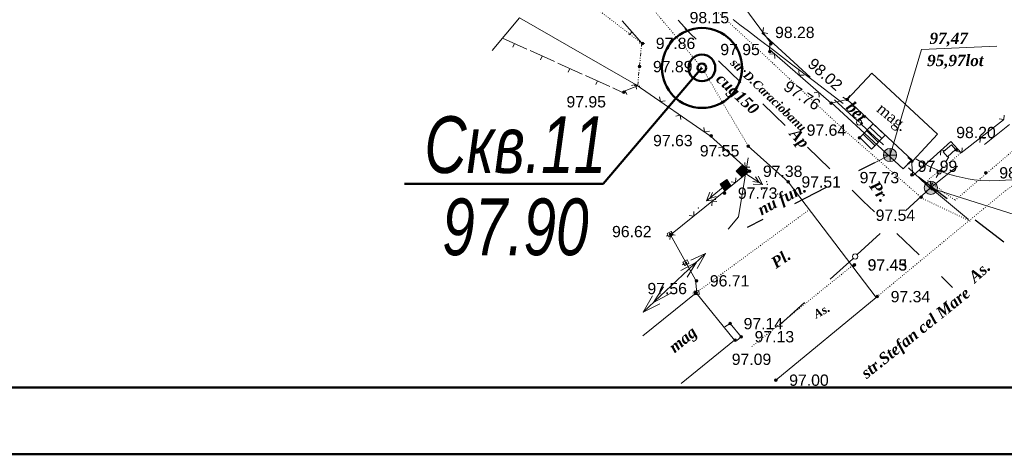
# Model space of a CAD drawing. Header units: millimetres. Extents: x 9396 to 25236, y 15106 to 31102.
# Tile 81 of 256: x 11899 to 12046, y 15486 to 15551. Entities that reach past the tile are written whole.
import ezdxf
from ezdxf.enums import TextEntityAlignment as Align

# ---------------------------------------------------------------- set-up
doc = ezdxf.new("R2010")
doc.units = ezdxf.units.MM
for name, pattern in [('DIVIDE', [1.25, 0.5, -0.25, 0, -0.25, 0, -0.25]), ('DOT', [0.25, 0, -0.25]), ('HIDDEN', [0.375, 0.25, -0.125])]:
    doc.linetypes.add(name, pattern=pattern)
for name, color, linetype, lineweight, true_color in [('1001010', 7, 'Continuous', 9, 0x000000), ('10010110', 7, 'Continuous', 20, 0xa25100), ('1060000', 7, 'Continuous', 9, 0x000000), ('1070000', 7, 'DOT', 9, 0x000000), ('2030013', 7, 'Continuous', 9, 0x000000), ('21100200', 7, 'HIDDEN', 0, 0x800080), ('3000105', 7, 'DIVIDE', 9, 0x000000), ('3000130', 7, 'Continuous', 9, 0x000000), ('3000220', 7, 'Continuous', 9, 0x000000), ('3000260', 7, 'Continuous', 9, 0x000000), ('5010210', 7, 'Continuous', 20, 0x008000), ('5010320', 7, 'Continuous', 20, 0x800000), ('5010430', 7, 'Continuous', 9, 0x000000), ('6011120', 9, 'Continuous', 9, 0x808080), ('6011300', 1, 'Continuous', 20, 0xff0000), ('9010120', 7, 'Continuous', 20, 0x000000), ('9010200', 7, 'Continuous', 9, 0x000000)]:
    doc.layers.add(name, color=color, linetype=linetype, lineweight=lineweight, true_color=true_color)
doc.layers.add('геология', color=6, linetype='Continuous', lineweight=50)
doc.layers.add('Размер', color=6, linetype='Continuous', lineweight=18)
doc.styles.add('1', font='timesbi.ttf', dxfattribs={"height": 0.00127})
doc.styles.add('11', font='times.ttf', dxfattribs={"height": 0.001693})
doc.styles.add('12', font='timesbi.ttf', dxfattribs={"height": 0.001693})
doc.styles.add('13', font='timesbi.ttf', dxfattribs={"height": 0.001693})
doc.styles.add('2', font='timesbi.ttf', dxfattribs={"height": 0.001693})
doc.styles.add('3', font='timesbi.ttf', dxfattribs={"height": 0.001693})
doc.styles.add('9', font='timesbi.ttf', dxfattribs={"height": 0.001693})
doc.styles.add('F2', font='arial.ttf', dxfattribs={"height": 0.001693})
doc.styles.add('style1', font='ARIALNI.TTF')

# ---------------------------------------------------------------- blocks, each defined once
blk = doc.blocks.new('SYMBOL9010200')
at = {"true_color": 0xffffff}
h = blk.add_hatch(color=7, dxfattribs=at)
edge = h.paths.add_edge_path()
edge.add_arc((0.01, 0), 0.495, 0, 360)
at = {"color": 18, "linetype": 'Continuous', "lineweight": 0, "true_color": 0x000000, "flags": 128}
for points in [[(0.0025, 0.0025), (-0.3845, -0.3005)], [(0.0025, 0.007), (-0.007, 0.495)], [(0.005, 0), (0.44, -0.238)]]:
    blk.add_lwpolyline(points, dxfattribs=at)
at = {"color": 18, "linetype": 'Continuous', "lineweight": 0, "true_color": 0x000000}
blk.add_circle((0.01, 0), 0.495, dxfattribs=at)
blk = doc.blocks.new('SYMBOL5010430')
at = {"true_color": 0xffffff}
h = blk.add_hatch(color=7, dxfattribs=at)
edge = h.paths.add_edge_path()
edge.add_arc((0, 0), 0.495, 0, 360)
at = {"color": 18, "linetype": 'Continuous', "lineweight": 0, "true_color": 0x000000, "flags": 128}
for points in [[(-0.495, 0), (0.495, 0)], [(0, -0.495), (0, 0.495)]]:
    blk.add_lwpolyline(points, dxfattribs=at)
at = {"color": 18, "linetype": 'Continuous', "lineweight": 0, "true_color": 0x000000}
blk.add_circle((0, 0), 0.495, dxfattribs=at)
blk = doc.blocks.new('SYMBOL21100200')
at = {"true_color": 0x800080}
h = blk.add_hatch(color=216, dxfattribs=at)
edge = h.paths.add_edge_path()
edge.add_arc((0, 0), 0.1, 0, 360)
at = {"color": 216, "linetype": 'Continuous', "lineweight": 0, "true_color": 0x800080}
blk.add_circle((0, 0), 0.1, dxfattribs=at)
blk = doc.blocks.new('SYMBOL2030013')
at = {"true_color": 0xffffff}
blk.add_hatch(color=7, dxfattribs=at).paths.add_polyline_path([(-0.3, -0.25), (0.3, -0.25), (0.3, 0.35), (-0.3, 0.35)])
at = {"true_color": 0x000000}
h = blk.add_hatch(color=18, dxfattribs=at)
edge = h.paths.add_edge_path()
edge.add_arc((0, 0), 0.1, 0, 360)
at = {"color": 18, "linetype": 'Continuous', "lineweight": 0, "true_color": 0x000000, "flags": 128}
blk.add_lwpolyline([(-0.3, -0.25), (0.3, -0.25), (0.3, 0.35), (-0.3, 0.35)], close=True, dxfattribs=at)
at = {"color": 18, "linetype": 'Continuous', "lineweight": 0, "true_color": 0x000000}
blk.add_circle((0, 0), 0.1, dxfattribs=at)

msp = doc.modelspace()

# ---------------------------------------------------------------- linework, layer by layer
at = {"layer": '1001010', "color": 253}
msp.add_line((11997.94, 15496.41, 86.49), (12005.94, 15502.89, 86.49), dxfattribs=at)
for points in [[(12032.63, 15529.79, 151.75), (12022.79, 15538.96, 151.75), (12026.48, 15542.92, 151.75)], [(12026.48, 15542.92, 151.75), (12036.32, 15533.76, 151.75), (12032.63, 15529.79, 151.75)], [(12038.41, 15532.17, 100.01), (12037.19, 15531.1, 100.01), (12037.82, 15530.39, 100.01)], [(12037.82, 15530.39, 100.01), (12039.04, 15531.46, 100.01), (12038.41, 15532.17, 100.01)], [(12005.94, 15502.89, 86.49), (12000.18, 15510.01, 86.49), (11992.18, 15503.53, 86.49)]]:
    msp.add_polyline3d(points, dxfattribs=at)
at = {"layer": '10010110'}
for points in [[(12022.2, 15538.35, 91.62), (12017.92, 15541.64, 91.32), (12014.47, 15544.28, 93.92), (12011.75, 15546.35, 98.64), (12009.63, 15547.95, 104.69), (12008, 15549.19, 111.3), (12006.73, 15550.15, 117.67), (12005.73, 15550.94, 123.01)], [(12056.63, 15527.86, 100.07), (12052.92, 15527.42, 130.17), (12049.91, 15527.11, 151.05), (12047.49, 15526.91, 164.07), (12045.58, 15526.81, 170.58), (12044.07, 15526.79, 171.93), (12042.85, 15526.84, 169.47), (12041.84, 15526.95, 164.57), (12040.93, 15527.09, 158.57), (12040.03, 15527.27, 152.64), (12039.12, 15527.48, 147.2), (12038.2, 15527.73, 142.52), (12037.26, 15528.04, 138.83), (12036.28, 15528.42, 136.37), (12035.26, 15528.88, 135.4), (12034.2, 15529.43, 136.16), (12033.08, 15530.08, 138.9)]]:
    msp.add_polyline3d(points, dxfattribs=at)
at = {"layer": '1060000', "color": 253}
for p, q in [((12025.68, 15534.3, 134.58), (12027.47, 15532.58, 134.58)), ((12026.18, 15534.82, 134.58), (12027.98, 15533.1, 134.58)), ((12025.18, 15533.78, 134.58), (12026.97, 15532.06, 134.58))]:
    msp.add_line(p, q, dxfattribs=at)
for points in [[(11991.19, 15541.16, 110.77), (11973.71, 15551.21, 143.54), (11969.62, 15546.32, 143.54)], [(12029.22, 15530.64, 97.19), (12033.93, 15546.47, 129.46), (12045.2, 15546.98, 110.5)], [(12020.37, 15538.57, 123.81), (12031.21, 15528.59, 123.81), (12032.48, 15529.94, 123.81)], [(12012.12, 15496.9, 68.92), (12027.13, 15509.29, 142.52), (12013.95, 15526.61, 142.52), (12007.99, 15531.98, 142.52)], [(12035.18, 15525.72, 118.45), (12052.71, 15520.18, 125.65), (12065.68, 15520.18, 114.12)], [(12004.48, 15504.9, 160.02), (12005.29, 15505.37, 194.29), (12006.94, 15503.41, 194.25), (12006.26, 15502.84, 165.19)]]:
    msp.add_polyline3d(points, dxfattribs=at)
msp.add_polyline3d([(12026.47, 15531.54, 134.58), (12024.68, 15533.26, 134.58), (12026.68, 15535.34, 134.58), (12028.48, 15533.62, 134.58), (12026.47, 15531.54, 134.58)], close=True, dxfattribs=at)
at = {"layer": '1070000', "color": 253}
for p, q in [((12000.18, 15510.01, 94.48), (12016.93, 15522.31, 94.48)), ((12023.89, 15514.31, 96.18), (12008.46, 15501.89, 105.72))]:
    msp.add_line(p, q, dxfattribs=at)
for points in [[(11956.95, 15596.09, 88.45), (11995.53, 15550.34, 196.59), (12001.13, 15543.6, 196.59), (12007.99, 15531.98, 196.59)], [(11992.02, 15547.4, 127.16), (11977.44, 15558.6, 127.16), (11978.09, 15559.96, 127.16), (11961.44, 15575.04, 127.16), (11956.67, 15570.04, 127.16)], [(12041.23, 15520.73, 112.24), (12034.01, 15524.18, 65.1), (12022.38, 15534.37, 65.1), (12008.74, 15547.15, 65.1), (11999.41, 15555.76, 65.1)], [(12040.04, 15531.11, 141.93), (12034.87, 15526.87, 141.93), (12038.96, 15523.86, 141.93), (12056.34, 15538.72, 141.93)], [(12051.81, 15528.95, 84.92), (12046.5, 15525.29, 141.93), (12027.13, 15509.29, 142.52)]]:
    msp.add_polyline3d(points, dxfattribs=at)
at = {"layer": '3000105', "color": 253}
for p, q in [((11992.02, 15547.4, 143.54), (11991.41, 15541.01, 143.54)), ((11992.51, 15547.35, 143.54), (11991.42, 15547.46, 143.54)), ((11990.91, 15541.06, 143.54), (11992.01, 15540.95, 143.54))]:
    msp.add_line(p, q, dxfattribs=at)
at = {"layer": '3000130', "color": 253}
for p, q in [((11995.75, 15518.49, 119.29), (11995.97, 15518.61, 119.29)), ((11998.12, 15514.21, 119.29), (11998.33, 15514.33, 119.29)), ((11999.67, 15509.94, 119.29), (11999.92, 15509.97, 119.29))]:
    msp.add_line(p, q, dxfattribs=at)
for points in [[(11996.72, 15518.7, 119.29), (11996.44, 15519.19, 119.29), (11995.83, 15518.86, 119.29), (11996.11, 15518.36, 119.29), (11996.72, 15518.7, 119.29)], [(11996.27, 15518.69, 119.29), (11996.32, 15518.7, 119.29), (11996.35, 15518.73, 119.29), (11996.37, 15518.78, 119.29), (11996.35, 15518.82, 119.29), (11996.32, 15518.86, 119.29), (11996.27, 15518.87, 119.29), (11996.23, 15518.86, 119.29), (11996.2, 15518.82, 119.29), (11996.18, 15518.78, 119.29), (11996.2, 15518.73, 119.29), (11996.23, 15518.7, 119.29), (11996.27, 15518.69, 119.29)], [(11999.08, 15514.42, 119.29), (11998.81, 15514.92, 119.29), (11998.2, 15514.58, 119.29), (11998.47, 15514.08, 119.29), (11999.08, 15514.42, 119.29)], [(11998.64, 15514.41, 119.29), (11998.69, 15514.42, 119.29), (11998.72, 15514.46, 119.29), (11998.73, 15514.5, 119.29), (11998.72, 15514.55, 119.29), (11998.69, 15514.58, 119.29), (11998.64, 15514.59, 119.29), (11998.59, 15514.58, 119.29), (11998.56, 15514.55, 119.29), (11998.55, 15514.5, 119.29), (11998.56, 15514.46, 119.29), (11998.59, 15514.42, 119.29), (11998.64, 15514.41, 119.29)], [(12000.65, 15509.76, 119.29), (12000.59, 15510.33, 119.29), (11999.89, 15510.25, 119.29), (11999.95, 15509.68, 119.29), (12000.65, 15509.76, 119.29)], [(12000.27, 15509.91, 119.29), (12000.32, 15509.93, 119.29), (12000.35, 15509.96, 119.29), (12000.36, 15510, 119.29), (12000.35, 15510.05, 119.29), (12000.32, 15510.08, 119.29), (12000.27, 15510.1, 119.29), (12000.23, 15510.08, 119.29), (12000.19, 15510.05, 119.29), (12000.18, 15510, 119.29), (12000.19, 15509.96, 119.29), (12000.23, 15509.93, 119.29), (12000.27, 15509.91, 119.29)]]:
    msp.add_polyline3d(points, close=True, dxfattribs=at)
msp.add_polyline3d([(12000.27, 15510, 144.11), (12000.06, 15511.94, 94.48), (11996.32, 15518.69, 94.48)], dxfattribs=at)
at = {"layer": '3000220', "color": 253}
for p, q in [((11992.02, 15547.4, 177.05), (11989.11, 15550.75, 177.05)), ((11990.56, 15549.08, 177.05), (11990.11, 15548.68, 177.05)), ((11974.8, 15546.52, 143.54), (11971.15, 15548.16, 143.54)), ((11972.98, 15547.34, 143.54), (11972.73, 15546.79, 143.54)), ((11978.94, 15544.65, 143.54), (11975.3, 15546.29, 143.54)), ((11977.12, 15545.47, 143.54), (11976.87, 15544.92, 143.54)), ((11983.08, 15542.78, 143.54), (11979.44, 15544.43, 143.54)), ((11981.26, 15543.6, 143.54), (11981.01, 15543.06, 143.54)), ((11987.23, 15540.91, 143.54), (11983.58, 15542.56, 143.54)), ((11985.4, 15541.74, 143.54), (11985.16, 15541.19, 143.54)), ((11989.55, 15540.27, 143.54), (11989.78, 15539.72, 143.54))]:
    msp.add_line(p, q, dxfattribs=at)
msp.add_polyline3d([(11991.41, 15541.01, 143.54), (11989.07, 15540.08, 143.54), (11987.72, 15540.69, 143.54)], dxfattribs=at)
at = {"layer": '3000260', "color": 253}
for points in [[(12022.79, 15538.96, 94.48), (12020.39, 15538.42, 94.48), (12011.18, 15546.47, 94.48), (12011.26, 15547.54, 94.48), (12007.34, 15552.92, 94.48)], [(12010.91, 15548.86, 94.48), (12010.18, 15549.02, 94.48), (12010.27, 15549.75, 94.48)], [(12011.98, 15545.11, 94.48), (12011.93, 15545.82, 94.48), (12011.24, 15545.76, 94.48)], [(12016.36, 15542.61, 94.48), (12015.61, 15542.6, 94.48), (12015.54, 15543.33, 94.48)], [(11991.24, 15540.52, 119.29), (11991.14, 15541.2, 119.29), (11990.49, 15541.04, 119.29)], [(11996.32, 15518.69, 119.29), (12008.18, 15528.21, 119.29), (12002.35, 15533.47, 119.29), (11991.19, 15541.16, 119.29)], [(12018.6, 15539.33, 94.48), (12018.55, 15540.04, 94.48), (12017.86, 15539.98, 94.48)], [(11995.53, 15538.78, 119.29), (11994.83, 15538.66, 119.29), (11994.7, 15539.35, 119.29)], [(12023.21, 15539.57, 94.48), (12022.77, 15538.96, 94.48), (12022.14, 15539.33, 94.48)], [(11997.86, 15535.96, 119.29), (11997.77, 15536.64, 119.29), (11997.12, 15536.47, 119.29)], [(12032.43, 15529.81, 105.54), (12032.65, 15527.52, 94.48), (12038.32, 15532.69, 94.48), (12039.89, 15530.96, 94.48), (12046.22, 15535.92, 94.48)], [(12045.59, 15536.07, 100.01), (12046.26, 15535.96, 100.01), (12046.3, 15536.62, 100.01)], [(12002.16, 15534.22, 119.29), (12001.45, 15534.1, 119.29), (12001.33, 15534.79, 119.29)], [(12042.68, 15532.51, 100.01), (12042.77, 15533.22, 100.01), (12043.46, 15533.13, 100.01)], [(12004.2, 15531.14, 119.29), (12004.19, 15531.82, 119.29), (12003.53, 15531.74, 119.29)], [(12036.81, 15530.64, 100.01), (12036.85, 15531.35, 100.01), (12037.54, 15531.31, 100.01)], [(12039.31, 15531.15, 100.01), (12039.98, 15531.04, 100.01), (12040.02, 15531.7, 100.01)], [(12008.23, 15528.84, 119.29), (12007.51, 15528.82, 119.29), (12007.48, 15529.52, 119.29)], [(12031.89, 15530.27, 100.01), (12032.43, 15529.81, 100.01), (12031.98, 15529.27, 100.01)], [(12033.55, 15529.02, 100.01), (12034.23, 15528.96, 100.01), (12034.22, 15529.63, 100.01)], [(12005.42, 15526.64, 119.29), (12006.09, 15526.54, 119.29), (12006.12, 15527.21, 119.29)], [(12002.52, 15523.03, 119.29), (12002.6, 15523.74, 119.29), (12003.3, 15523.66, 119.29)], [(11999.15, 15521.6, 119.29), (11999.82, 15521.5, 119.29), (11999.85, 15522.17, 119.29)], [(11996.24, 15517.99, 119.29), (11996.33, 15518.7, 119.29), (11997.03, 15518.62, 119.29)]]:
    msp.add_polyline3d(points, dxfattribs=at)
at = {"layer": '5010210'}
for p, q in [((11997.49, 15550.88, 93.85), (11999.37, 15548.78, 93.85)), ((11998.5, 15549.62, 93.85), (12000.17, 15548, 93.85)), ((12006.85, 15541.53, 93.85), (12003.51, 15544.77, 93.85)), ((12010.19, 15538.3, 93.85), (12011.86, 15536.68, 93.85)), ((12011.86, 15536.68, 93.85), (12013.53, 15535.06, 93.85)), ((12020.21, 15528.59, 93.85), (12016.87, 15531.83, 93.85)), ((12023.55, 15525.36, 93.85), (12025.22, 15523.74, 93.85)), ((12025.22, 15523.74, 93.85), (12026.89, 15522.12, 93.85)), ((12033.58, 15515.66, 93.85), (12030.23, 15518.89, 93.85)), ((12036.92, 15512.42, 93.85), (12038.59, 15510.8, 93.85))]:
    msp.add_line(p, q, dxfattribs=at)
at = {"layer": '5010320', "lineweight": 30}
for p, q in [((12026.88, 15529.46, 105.61), (12024.5, 15528.25, 105.61)), ((12033.51, 15527.36, 105.61), (12037.76, 15524.11, 105.61)), ((12014.96, 15523.4, 105.61), (12019.73, 15525.82, 105.61)), ((12010.19, 15520.97, 105.61), (12007.81, 15519.76, 105.61)), ((12044.13, 15519.23, 105.61), (12042, 15520.86, 105.61)), ((12046.25, 15517.6, 105.61), (12044.13, 15519.23, 105.61))]:
    msp.add_line(p, q, dxfattribs=at)
at = {"layer": '5010320'}
msp.add_polyline3d([(12029.26, 15530.62, 105.61), (12029.22, 15530.65, 105.61), (12026.88, 15529.46, 105.61)], dxfattribs=at)
at = {"layer": '6011120'}
for p, q in [((12007.09, 15528.16, 57.64), (12010.13, 15526.23, 57.64)), ((12004.51, 15526.08, 45.21), (12001.75, 15523.77, 45.21))]:
    msp.add_line(p, q, dxfattribs=at)
for points in [[(12009.08, 15527.37, 57.64), (12009.62, 15526.55, 57.64), (12009.62, 15526.55, 57.64), (12008.65, 15526.7, 57.64)], [(12009.49, 15527.46, 57.64), (12010.13, 15526.23, 57.64), (12010.13, 15526.23, 57.64), (12008.74, 15526.28, 57.64)], [(12003.12, 15524, 45.21), (12001.75, 15523.77, 45.21), (12001.75, 15523.77, 45.21), (12002.22, 15525.07, 45.21)], [(12003.16, 15524.42, 45.21), (12002.21, 15524.15, 45.21), (12002.21, 15524.15, 45.21), (12002.64, 15525.04, 45.21)]]:
    msp.add_polyline3d(points, dxfattribs=at)
for p in [(12010.74, 15526.67, 57.64), (12009.99, 15525.49, 57.64), (12010.4, 15525.58, 57.64), (12010.83, 15526.26, 57.64), (12012.39, 15524.79, 57.64), (12000.49, 15522.71, 45.21)]:
    msp.add_point(p, dxfattribs=at)
at = {"layer": '6011300'}
for q in [(12001.57, 15515.87, 45.21), (11993.66, 15509.52, 45.21), (11994.75, 15508.36, 45.21)]:
    msp.add_line((11992.23, 15507.08, 45.21), q, dxfattribs=at)
for points in [[(12004.96, 15519.51, 45.21), (12006.52, 15521.37, 45.21), (12007.96, 15530.23, 45.21)], [(11999.36, 15514.89, 45.21), (12001.57, 15515.87, 45.21), (12000.35, 15513.63, 45.21)], [(11997.87, 15513.36, 45.21), (12000.22, 15514.6, 45.21), (11998.83, 15512.34, 45.21)], [(11993.79, 15508.55, 45.21), (11995.28, 15510.91, 45.21), (11993.79, 15508.55, 45.21), (11996.41, 15509.92, 45.21)]]:
    msp.add_polyline3d(points, dxfattribs=at)
at = {"layer": '9010120', "color": 253}
for p, q in [((12013.62, 15545.67, 65.1), (12010.03, 15548.98, 65.1)), ((12017.27, 15542.29, 65.1), (12013.62, 15545.67, 65.1)), ((12020.93, 15538.91, 65.1), (12024.29, 15535.8, 65.1)), ((12024.95, 15535.2, 65.1), (12028.24, 15532.15, 65.1)), ((12043.39, 15532.21, 65.1), (12047.12, 15535.2, 65.1)), ((12038.03, 15530.39, 88.45), (12037.57, 15529.63, 88.45)), ((12035.55, 15525.39, 65.1), (12031.97, 15528.71, 65.1)), ((12039.35, 15528.97, 65.1), (12035.3, 15525.72, 65.1)), ((12036.65, 15528.14, 88.45), (12037.08, 15528.84, 88.45)), ((12036.13, 15527.28, 88.45), (12036.57, 15528, 88.45)), ((12031.54, 15522.3, 65.1), (12035.3, 15525.72, 65.1)), ((12035.66, 15526.5, 88.45), (12035.18, 15525.72, 88.45)), ((12040.96, 15520.98, 86.2), (12035.3, 15525.72, 86.2)), ((12027.77, 15518.87, 65.1), (12024.31, 15515.72, 65.1)), ((12023.63, 15515.1, 65.1), (12020.24, 15512.02, 65.1)), ((12012.71, 15505.17, 65.1), (12016.4, 15508.53, 65.1))]:
    msp.add_line(p, q, dxfattribs=at)
for points in [[(12024.58, 15535.13, 65.1), (12024.78, 15535.19, 65.1), (12024.93, 15535.33, 65.1), (12024.98, 15535.53, 65.1), (12024.93, 15535.73, 65.1), (12024.78, 15535.88, 65.1), (12024.58, 15535.93, 65.1), (12024.38, 15535.88, 65.1), (12024.24, 15535.73, 65.1), (12024.18, 15535.53, 65.1), (12024.24, 15535.33, 65.1), (12024.38, 15535.19, 65.1), (12024.58, 15535.13, 65.1)], [(12036.61, 15527.77, 88.45), (12036.75, 15527.81, 88.45), (12036.86, 15527.91, 88.45), (12036.89, 15528.06, 88.45), (12036.86, 15528.2, 88.45), (12036.75, 15528.31, 88.45), (12036.61, 15528.34, 88.45), (12036.46, 15528.31, 88.45), (12036.36, 15528.2, 88.45), (12036.32, 15528.06, 88.45), (12036.36, 15527.91, 88.45), (12036.46, 15527.81, 88.45), (12036.61, 15527.77, 88.45)], [(12024.01, 15515.04, 65.1), (12024.21, 15515.1, 65.1), (12024.36, 15515.24, 65.1), (12024.41, 15515.45, 65.1), (12024.36, 15515.65, 65.1), (12024.21, 15515.8, 65.1), (12024.01, 15515.85, 65.1), (12023.81, 15515.8, 65.1), (12023.66, 15515.65, 65.1), (12023.6, 15515.45, 65.1), (12023.66, 15515.24, 65.1), (12023.81, 15515.1, 65.1), (12024.01, 15515.04, 65.1)]]:
    msp.add_polyline3d(points, close=True, dxfattribs=at)
at = {"layer": 'геология'}
for radius in [2, 0.646]:
    msp.add_circle((12001.05, 15543.7, 196.59), radius, dxfattribs=at)
at = {"layer": 'Размер', "lineweight": 50}
msp.add_lwpolyline([(12628.19, 17165.05), (9546.77, 17165.05), (9546.77, 15485.79), (12628.19, 15485.79)], close=True, dxfattribs=at)
msp.add_lwpolyline([(12618.19, 17155.05), (9556.77, 17155.05), (9556.77, 15495.79), (12618.19, 15495.79), (12618.19, 17155.05)], dxfattribs=at)
at = {"layer": 'Размер', "lineweight": 50, "elevation": 196.59}
msp.add_lwpolyline([(11956.51, 15526.35), (11986.23, 15526.35), (12001.05, 15543.7)], dxfattribs=at)
at = {"layer": 'Размер', "lineweight": 50}
msp.add_circle((12001.05, 15543.7, 196.59), 6, dxfattribs=at)

# ---------------------------------------------------------------- block references
at = {"layer": '2030013', "color": 253, "xscale": 2, "yscale": 2, "zscale": 2}
for p, rotation in [((12007.09, 15528.16), 44.41857300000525), ((12004.51, 15526.08, 113.72), 304.071610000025)]:
    msp.add_blockref('SYMBOL2030013', p, dxfattribs=dict(at, rotation=rotation))
at = {"layer": '21100200', "xscale": 2, "yscale": 2, "zscale": 2}
for p in [(11992.13, 15547.38, 195.72), (12011.38, 15547.3, 196.56), (12011.22, 15546.14, 195.9), (11991.71, 15543.9, 195.78), (11989.35, 15540.04, 195.9), (12020.39, 15538.42, 195.51), (12022.79, 15538.96, 196.05), (12002.45, 15533.53, 195.26), (12024.63, 15533.22, 195.27), (12007.99, 15531.98, 195.09), (12039.16, 15531.44, 196.41), (12032.48, 15529.7, 195.98), (12008.18, 15528.21, 194.76), (12043.59, 15527.98, 196.47), (12013.95, 15526.61, 195.03), (12032.51, 15527.66, 195.46), (12004.43, 15524.93, 195.45), (12035.31, 15525.72, 195.61), (12033.89, 15524.34, 195.09), (11996.38, 15518.69, 193.23), (12023.85, 15514.16, 194.87), (12023.86, 15514.16, 194.86), (12023.88, 15514.18, 194.9), (12000.23, 15511.79, 193.42), (12000.18, 15510.01, 195.12), (12027.32, 15509.42, 194.67), (12005.29, 15505.37, 194.29), (12006.03, 15502.91, 194.19), (12006.94, 15503.41, 194.25), (12012.12, 15496.9, 194)]:
    msp.add_blockref('SYMBOL21100200', p, dxfattribs=at)
at = {"layer": '5010430', "color": 253, "xscale": 2, "yscale": 2, "zscale": 2}
msp.add_blockref('SYMBOL5010430', (12029.22, 15530.64, 93.85), dxfattribs=at)
at = {"layer": '9010200', "color": 253, "xscale": 2, "yscale": 2, "zscale": 2}
msp.add_blockref('SYMBOL9010200', (12035.31, 15525.72, 93.85), dxfattribs=at)

# ---------------------------------------------------------------- texts
at = {"layer": '1001010', "color": 253}
for s, rotation, style, p in [('mag.', 320.6, '11', (12027.61, 15537.94, 151.75)), ('mag', 39.9, '9', (11996.42, 15501.55, 86.49))]:
    msp.add_text(s, height=1.693, rotation=rotation, dxfattribs=dict(at, style=style)).set_placement(p, align=Align.MIDDLE_LEFT)
at = {"layer": '1060000', "color": 253}
for s, height, rotation, style, p in [('bet.', 1.693, 314, '2', (12023.11, 15538.26, 123.81)), ('As.', 1.693, 41.7, '2', (12041.38, 15512.03, 142.52)), ('str.Stefan cel Mare', 1.693, 38.8, '2', (12025.2, 15497.69, 105.72)), ('As.', 1.27, 28.5, '1', (12017.86, 15506.66, 105.72))]:
    msp.add_text(s, height=height, rotation=rotation, dxfattribs=dict(at, style=style)).set_placement(p, align=Align.MIDDLE_LEFT)
at = {"layer": '1070000', "color": 253}
for s, height, rotation, style, p in [('str:D.Caraciobanu', 1.2697, 316.3, '1', (12005.65, 15544.78, 181.18)), ('Pr.', 1.693, 305.6, '2', (12026.71, 15526.48, 113.72)), ('Pl.', 1.693, 34, '2', (12011.66, 15514.26, 94.48))]:
    msp.add_text(s, height=height, rotation=rotation, dxfattribs=dict(at, style=style)).set_placement(p, align=Align.MIDDLE_LEFT)
at = {"layer": '21100200', "color": 253, "style": 'F2'}
for s, p in [('98.15', (11999.2, 15551.24, 123.39)), ('98.28', (12012, 15549.02, 153.4)), ('97.86', (11994.13, 15547.38, 195.72)), ('97.95', (12003.8, 15546.46, 106.38)), ('97.89', (11993.71, 15543.9, 195.78)), ('97.95', (11980.75, 15538.62, 139.82)), ('97.64', (12016.73, 15534.38, 84.15)), ('98.20', (12039.14, 15534.02, 149.11)), ('97.63', (11993.73, 15532.81, 125.02)), ('97.55', (12000.73, 15531.28, 158.29)), ('97.99', (12033.38, 15528.96, 155.6)), ('97.38', (12010.18, 15528.21, 194.76)), ('97.73', (12024.67, 15527.26, 123.02)), ('98.23', (12045.59, 15527.98, 196.47)), ('97.51', (12015.95, 15526.61, 195.03)), ('97.73', (12006.43, 15524.93, 195.45)), ('97.54', (12027.07, 15521.62, 147.93)), ('96.62', (11987.58, 15519.17, 103.63)), ('97.43', (12025.85, 15514.16, 194.87)), ('97.43', (12025.86, 15514.16, 194.86)), ('97.45', (12025.88, 15514.18, 194.9)), ('96.71', (12002.23, 15511.79, 193.42)), ('97.56', (11992.88, 15510.63, 54.48)), ('97.34', (12029.32, 15509.42, 194.67)), ('97.14', (12007.29, 15505.37, 194.29)), ('97.13', (12008.94, 15503.41, 194.25)), ('97.09', (12005.51, 15500.03, 94.43)), ('97.00', (12014.12, 15496.9, 194))]:
    msp.add_text(s, height=1.693, dxfattribs=at).set_placement(p, align=Align.MIDDLE_LEFT)
for s, rotation, p in [('98.02', 318.4, (12017.31, 15544.7, 143.39)), ('97.76', 326.8, (12013.59, 15541.2, 152.95))]:
    msp.add_text(s, height=1.693, rotation=rotation, dxfattribs=at).set_placement(p, align=Align.MIDDLE_LEFT)
at = {"layer": '5010210', "color": 253}
for s, rotation, style, p in [('cug150', 316.7, '2', (12003.61, 15542.47, 146.01)), ('Ap', 312.3, '3', (12014.67, 15534.31, 93.85))]:
    msp.add_text(s, height=1.693, rotation=rotation, dxfattribs=dict(at, style=style)).set_placement(p, align=Align.MIDDLE_LEFT)
at = {"layer": '5010320', "color": 253, "style": '2'}
msp.add_text('nu fun.', height=1.693, rotation=28.2, dxfattribs=at).set_placement((12009.56, 15522.3, 114.43), align=Align.MIDDLE_LEFT)
at = {"layer": '5010430', "color": 253}
for s, style, p in [('97,47', '12', (12035.14, 15548.14, 119.81)), ('95,97lot', '13', (12034.78, 15544.82, 119.17))]:
    msp.add_text(s, height=1.693, dxfattribs=dict(at, style=style)).set_placement(p, align=Align.MIDDLE_LEFT)
at = {"layer": 'геология', "style": 'style1', "width": 0.9}
for s, p in [('Скв.11', (11959.47, 15527.95, 196.59)), ('97.90', (11962.14, 15515.63, 196.59))]:
    msp.add_text(s, height=8.5, dxfattribs=at).set_placement(p)

doc.saveas('drawing.dxf')
